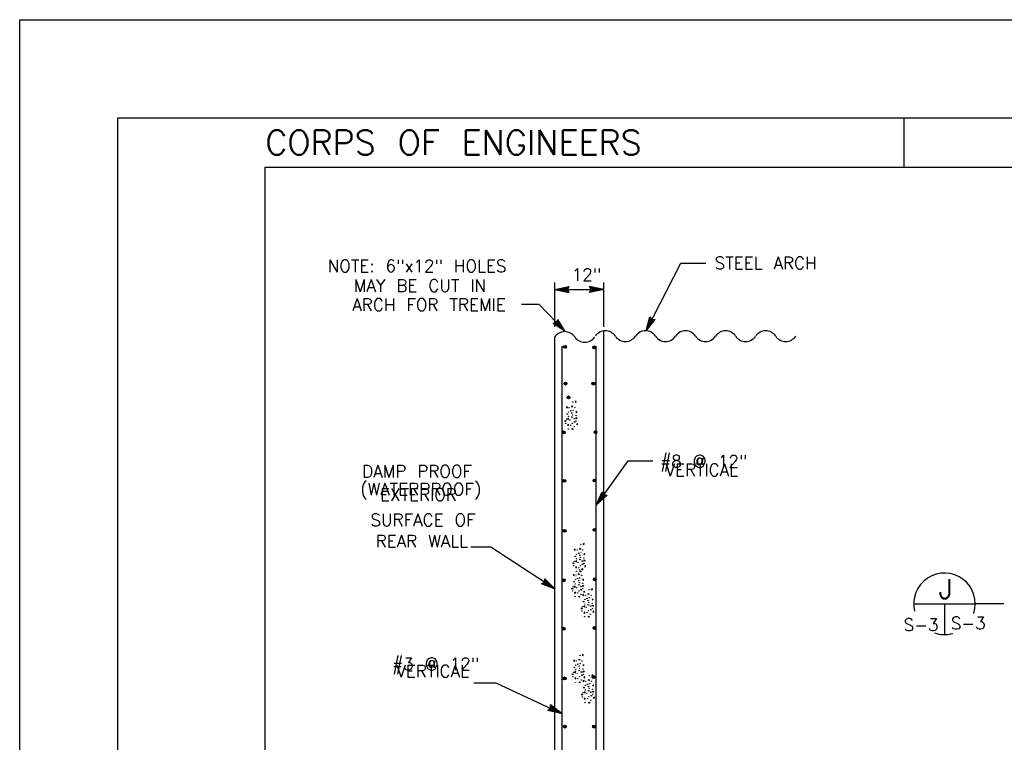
# Model space of a CAD drawing. Extents: x -28.1 to 13.9, y -16.1 to 13.9.
# Tile 6 of 19: x -28.1 to -18.1, y 6.5 to 13.9. Entities that reach past the tile are written whole.
import ezdxf
from ezdxf.enums import TextEntityAlignment as Align

# ---------------------------------------------------------------- set-up
doc = ezdxf.new("R2010")
doc.units = 0
doc.header["$MEASUREMENT"] = 0
doc.layers.add('01', color=7, linetype='CONTINUOUS')
doc.layers.add('02', color=7, linetype='CONTINUOUS')
doc.styles.add('TXT_SHX', font='txt.shx')

msp = doc.modelspace()

# ---------------------------------------------------------------- linework, layer by layer
at = {"layer": '01', "color": 7, "linetype": 'CONTINUOUS'}
for p, q in [((-28.143, 13.873), (13.857, 13.873)), ((-28.143, -16.127), (-28.143, 13.873)), ((-27.143, -15.127), (-27.143, 12.873)), ((-27.143, 12.873), (12.857, 12.873)), ((-19.143, 12.873), (-19.143, 12.373)), ((-25.643, 12.373), (12.357, 12.373)), ((-25.643, -14.627), (-25.643, 12.373)), ((-21.767, 10.707), (-21.413, 11.397)), ((-21.413, 11.397), (-21.158, 11.397)), ((-22.697, 10.748), (-22.697, 11.198)), ((-22.697, 11.128), (-22.553, 11.159)), ((-22.697, 11.128), (-22.197, 11.128)), ((-22.697, 11.128), (-22.553, 11.097)), ((-22.66, 11.128), (-22.566, 11.148)), ((-22.66, 11.128), (-22.566, 11.108)), ((-22.624, 11.128), (-22.579, 11.138)), ((-22.624, 11.128), (-22.579, 11.119)), ((-22.579, 11.138), (-22.583, 11.128)), ((-22.583, 11.128), (-22.579, 11.119)), ((-22.566, 11.148), (-22.575, 11.128)), ((-22.575, 11.128), (-22.566, 11.108)), ((-22.553, 11.159), (-22.567, 11.128)), ((-22.567, 11.128), (-22.553, 11.097)), ((-22.197, 11.128), (-22.341, 11.159)), ((-22.327, 11.128), (-22.341, 11.159)), ((-22.197, 11.128), (-22.341, 11.097)), ((-22.341, 11.097), (-22.327, 11.128)), ((-22.234, 11.128), (-22.328, 11.148)), ((-22.319, 11.128), (-22.328, 11.148)), ((-22.234, 11.128), (-22.328, 11.108)), ((-22.328, 11.108), (-22.319, 11.128)), ((-22.27, 11.128), (-22.315, 11.137)), ((-22.311, 11.128), (-22.315, 11.137)), ((-22.27, 11.128), (-22.315, 11.118)), ((-22.315, 11.118), (-22.311, 11.128)), ((-22.197, 10.748), (-22.197, 11.198)), ((-23.034, 10.98), (-22.858, 10.98)), ((-22.858, 10.98), (-22.589, 10.699)), ((-21.767, 10.707), (-21.729, 10.849)), ((-21.75, 10.74), (-21.725, 10.833)), ((-21.729, 10.849), (-21.708, 10.823)), ((-21.725, 10.833), (-21.711, 10.816)), ((-22.711, 10.782), (-22.679, 10.793)), ((-22.589, 10.699), (-22.711, 10.782)), ((-22.694, 10.78), (-22.673, 10.787)), ((-22.615, 10.726), (-22.694, 10.78)), ((-22.679, 10.793), (-22.666, 10.824)), ((-22.678, 10.777), (-22.668, 10.781)), ((-22.639, 10.752), (-22.678, 10.777)), ((-22.673, 10.787), (-22.665, 10.807)), ((-22.668, 10.781), (-22.664, 10.79)), ((-22.589, 10.699), (-22.666, 10.824)), ((-22.615, 10.726), (-22.665, 10.807)), ((-22.639, 10.752), (-22.664, 10.79)), ((-21.767, 10.707), (-21.674, 10.821)), ((-21.75, 10.74), (-21.689, 10.814)), ((-21.734, 10.772), (-21.722, 10.817)), ((-21.734, 10.772), (-21.705, 10.808)), ((-21.722, 10.817), (-21.715, 10.808)), ((-21.715, 10.808), (-21.705, 10.808)), ((-21.711, 10.816), (-21.689, 10.814)), ((-21.708, 10.823), (-21.674, 10.821)), ((-22.697, 2.643), (-22.697, 10.645)), ((-22.197, 2.645), (-22.197, 10.705)), ((-22.621, 3.39), (-22.621, 10.55)), ((-22.273, 3.395), (-22.273, 10.55)), ((-21.952, 9.385), (-22.273, 8.935)), ((-21.952, 9.385), (-21.697, 9.385)), ((-22.273, 8.935), (-22.215, 9.07)), ((-22.273, 8.935), (-22.164, 9.034)), ((-22.252, 8.965), (-22.213, 9.053)), ((-22.252, 8.965), (-22.181, 9.03)), ((-22.231, 8.994), (-22.213, 9.037)), ((-22.231, 8.994), (-22.197, 9.026)), ((-22.215, 9.07), (-22.198, 9.041)), ((-22.213, 9.053), (-22.202, 9.034)), ((-22.213, 9.037), (-22.207, 9.028)), ((-22.207, 9.028), (-22.197, 9.026)), ((-22.202, 9.034), (-22.181, 9.03)), ((-22.198, 9.041), (-22.164, 9.034)), ((-23.348, 8.507), (-23.551, 8.507)), ((-22.692, 8.08), (-23.348, 8.507)), ((-22.83, 8.133), (-22.801, 8.151)), ((-22.692, 8.08), (-22.83, 8.133)), ((-22.813, 8.135), (-22.794, 8.147)), ((-22.723, 8.1), (-22.813, 8.135)), ((-22.801, 8.151), (-22.796, 8.184)), ((-22.692, 8.08), (-22.796, 8.184)), ((-22.796, 8.136), (-22.788, 8.142)), ((-22.753, 8.12), (-22.796, 8.136)), ((-22.794, 8.147), (-22.791, 8.168)), ((-22.723, 8.1), (-22.791, 8.168)), ((-22.788, 8.142), (-22.786, 8.152)), ((-22.753, 8.12), (-22.786, 8.152)), ((-23.521, 7.127), (-23.296, 7.127)), ((-23.296, 7.127), (-22.621, 6.812)), ((-22.765, 6.845), (-22.739, 6.867)), ((-22.621, 6.812), (-22.765, 6.845)), ((-22.748, 6.849), (-22.732, 6.864)), ((-22.655, 6.828), (-22.748, 6.849)), ((-22.739, 6.867), (-22.738, 6.901)), ((-22.621, 6.812), (-22.738, 6.901)), ((-22.732, 6.864), (-22.731, 6.886)), ((-22.732, 6.853), (-22.724, 6.86)), ((-22.687, 6.843), (-22.732, 6.853)), ((-22.655, 6.828), (-22.731, 6.886)), ((-22.687, 6.843), (-22.724, 6.87)), ((-22.724, 6.86), (-22.724, 6.87))]:
    msp.add_line(p, q, dxfattribs=at)
for centre, radius in [((-22.592, 10.544), 0.0145), ((-22.592, 10.544), 0.0112), ((-22.592, 10.544), 0.00822), ((-22.592, 10.544), 0.00415), ((-22.293, 10.539), 0.0145), ((-22.293, 10.539), 0.0112), ((-22.293, 10.539), 0.00822), ((-22.293, 10.539), 0.00415), ((-22.587, 10.17), 0.0145), ((-22.587, 10.17), 0.0112), ((-22.587, 10.17), 0.00822), ((-22.587, 10.17), 0.00415), ((-22.303, 10.17), 0.0145), ((-22.303, 10.17), 0.0112), ((-22.303, 10.17), 0.00822), ((-22.303, 10.17), 0.00415), ((-22.557, 10.03), 0.0145), ((-22.557, 10.03), 0.0112), ((-22.557, 10.03), 0.00822), ((-22.557, 10.03), 0.00415), ((-22.606, 9.674), 0.0145), ((-22.606, 9.674), 0.0112), ((-22.606, 9.674), 0.00822), ((-22.606, 9.674), 0.00415), ((-22.281, 9.677), 0.0145), ((-22.281, 9.677), 0.0112), ((-22.281, 9.677), 0.00822), ((-22.281, 9.677), 0.00415), ((-22.599, 9.181), 0.0145), ((-22.599, 9.181), 0.0112), ((-22.599, 9.181), 0.00822), ((-22.599, 9.181), 0.00415), ((-22.291, 9.185), 0.0145), ((-22.291, 9.185), 0.0112), ((-22.291, 9.185), 0.00822), ((-22.291, 9.185), 0.00415), ((-22.596, 8.672), 0.0145), ((-22.596, 8.672), 0.0112), ((-22.596, 8.672), 0.00822), ((-22.596, 8.672), 0.00415), ((-22.291, 8.682), 0.0145), ((-22.291, 8.682), 0.0112), ((-22.291, 8.682), 0.00822), ((-22.291, 8.682), 0.00415), ((-22.606, 8.169), 0.0145), ((-22.606, 8.169), 0.0112), ((-22.606, 8.169), 0.00822), ((-22.606, 8.169), 0.00415), ((-22.288, 8.179), 0.0145), ((-22.288, 8.179), 0.0112), ((-22.288, 8.179), 0.00822), ((-22.288, 8.179), 0.00415), ((-22.606, 7.677), 0.0145), ((-22.606, 7.677), 0.0112), ((-22.606, 7.677), 0.00822), ((-22.606, 7.677), 0.00415), ((-22.291, 7.684), 0.0145), ((-22.291, 7.684), 0.0112), ((-22.291, 7.684), 0.00822), ((-22.291, 7.684), 0.00415), ((-22.596, 7.171), 0.0145), ((-22.596, 7.171), 0.0112), ((-22.596, 7.171), 0.00822), ((-22.596, 7.171), 0.00415), ((-22.301, 7.185), 0.0145), ((-22.301, 7.185), 0.0112), ((-22.301, 7.185), 0.00822), ((-22.301, 7.185), 0.00415), ((-22.594, 6.681), 0.0145), ((-22.594, 6.681), 0.0112), ((-22.594, 6.681), 0.00822), ((-22.594, 6.681), 0.00415), ((-22.296, 6.681), 0.0145), ((-22.296, 6.681), 0.0112), ((-22.296, 6.681), 0.00822), ((-22.296, 6.681), 0.00415)]:
    msp.add_circle(centre, radius, dxfattribs=at)
for centre, start, end in [((-22.595, 10.576), 34.0772, 145.9228), ((-22.391, 10.714), 214.0772, 325.9228), ((-22.181, 10.584), 34.0772, 145.9228), ((-21.977, 10.722), 214.0772, 325.9228), ((-21.773, 10.584), 34.0772, 145.9228), ((-21.569, 10.722), 214.0772, 325.9228), ((-21.365, 10.584), 34.0772, 145.9228), ((-21.161, 10.722), 214.0772, 325.9228), ((-20.957, 10.584), 34.0772, 145.9228), ((-20.753, 10.722), 214.0772, 325.9228), ((-20.549, 10.584), 34.0772, 145.9228), ((-20.345, 10.722), 214.0772, 325.9228)]:
    msp.add_arc(centre, 0.123, start, end, dxfattribs=at)
at = {"layer": '02', "color": 7, "linetype": 'CONTINUOUS'}
for p, q in [((-22.569, 9.856), (-22.574, 9.862)), ((-22.488, 8.408), (-22.493, 8.414)), ((-22.5, 8.15), (-22.505, 8.156)), ((-22.403, 7.948), (-22.408, 7.954)), ((-19.041, 7.93), (-18.417, 7.93)), ((-18.729, 7.93), (-18.729, 7.618)), ((-18.126, 7.93), (-18.417, 7.93)), ((-22.496, 7.279), (-22.501, 7.285)), ((-22.399, 7.073), (-22.404, 7.079))]:
    msp.add_line(p, q, dxfattribs=at)
for points in [[(-22.579, 9.929), (-22.569, 9.924), (-22.568, 9.934), (-22.579, 9.926)], [(-22.514, 9.937), (-22.522, 9.932), (-22.522, 9.943), (-22.512, 9.937)], [(-22.49, 9.986), (-22.48, 9.981), (-22.479, 9.991), (-22.49, 9.984)], [(-22.574, 9.862), (-22.567, 9.864), (-22.567, 9.856)], [(-22.534, 9.889), (-22.536, 9.894), (-22.53, 9.897), (-22.533, 9.889)], [(-22.521, 9.869), (-22.525, 9.872), (-22.521, 9.877), (-22.52, 9.87)], [(-22.483, 9.883), (-22.473, 9.878), (-22.472, 9.888), (-22.483, 9.88)], [(-22.469, 9.818), (-22.478, 9.813), (-22.478, 9.824), (-22.468, 9.818)], [(-22.581, 9.79), (-22.59, 9.785), (-22.59, 9.796), (-22.579, 9.79)], [(-22.567, 9.811), (-22.557, 9.806), (-22.556, 9.817), (-22.567, 9.809)], [(-22.566, 9.749), (-22.556, 9.744), (-22.555, 9.754), (-22.566, 9.746)], [(-22.495, 9.776), (-22.498, 9.781), (-22.495, 9.785), (-22.493, 9.773)], [(-22.474, 9.759), (-22.464, 9.754), (-22.463, 9.764), (-22.474, 9.756)], [(-22.51, 9.707), (-22.518, 9.702), (-22.518, 9.713), (-22.508, 9.707)], [(-22.409, 8.538), (-22.399, 8.533), (-22.398, 8.543), (-22.409, 8.536)], [(-22.498, 8.481), (-22.488, 8.476), (-22.487, 8.486), (-22.498, 8.478)], [(-22.453, 8.441), (-22.455, 8.446), (-22.449, 8.449), (-22.452, 8.441)], [(-22.44, 8.421), (-22.444, 8.424), (-22.44, 8.429), (-22.439, 8.422)], [(-22.433, 8.489), (-22.441, 8.484), (-22.441, 8.495), (-22.431, 8.489)], [(-22.402, 8.435), (-22.392, 8.43), (-22.391, 8.44), (-22.402, 8.432)], [(-22.5, 8.342), (-22.509, 8.337), (-22.509, 8.348), (-22.498, 8.342)], [(-22.493, 8.414), (-22.486, 8.416), (-22.486, 8.408)], [(-22.486, 8.363), (-22.476, 8.358), (-22.475, 8.369), (-22.486, 8.361)], [(-22.414, 8.328), (-22.417, 8.333), (-22.414, 8.337), (-22.412, 8.325)], [(-22.388, 8.37), (-22.397, 8.365), (-22.397, 8.376), (-22.387, 8.37)], [(-22.51, 8.223), (-22.5, 8.218), (-22.499, 8.228), (-22.51, 8.22)], [(-22.485, 8.301), (-22.475, 8.296), (-22.474, 8.306), (-22.485, 8.298)], [(-22.445, 8.231), (-22.453, 8.226), (-22.453, 8.237), (-22.443, 8.231)], [(-22.429, 8.259), (-22.437, 8.254), (-22.437, 8.265), (-22.427, 8.259)], [(-22.421, 8.28), (-22.411, 8.275), (-22.41, 8.285), (-22.421, 8.278)], [(-22.393, 8.311), (-22.383, 8.306), (-22.382, 8.316), (-22.393, 8.308)], [(-22.505, 8.156), (-22.498, 8.158), (-22.498, 8.15)], [(-22.465, 8.183), (-22.467, 8.188), (-22.461, 8.191), (-22.464, 8.183)], [(-22.452, 8.163), (-22.456, 8.166), (-22.452, 8.171), (-22.451, 8.164)], [(-22.414, 8.177), (-22.404, 8.172), (-22.403, 8.182), (-22.414, 8.174)], [(-22.512, 8.084), (-22.521, 8.079), (-22.521, 8.09), (-22.51, 8.084)], [(-22.498, 8.105), (-22.488, 8.1), (-22.487, 8.111), (-22.498, 8.103)], [(-22.497, 8.043), (-22.487, 8.038), (-22.486, 8.048), (-22.497, 8.04)], [(-22.426, 8.07), (-22.429, 8.075), (-22.426, 8.079), (-22.424, 8.067)], [(-22.413, 8.021), (-22.403, 8.016), (-22.402, 8.026), (-22.413, 8.018)], [(-22.4, 8.112), (-22.409, 8.107), (-22.409, 8.118), (-22.399, 8.112)], [(-22.405, 8.053), (-22.395, 8.048), (-22.394, 8.058), (-22.405, 8.05)], [(-22.348, 8.029), (-22.356, 8.024), (-22.356, 8.035), (-22.346, 8.029)], [(-22.324, 8.078), (-22.314, 8.073), (-22.313, 8.083), (-22.324, 8.076)], [(-22.441, 8.001), (-22.449, 7.996), (-22.449, 8.007), (-22.439, 8.001)], [(-22.408, 7.954), (-22.401, 7.956), (-22.401, 7.948)], [(-22.368, 7.981), (-22.37, 7.986), (-22.364, 7.989), (-22.367, 7.981)], [(-22.355, 7.961), (-22.359, 7.964), (-22.355, 7.969), (-22.354, 7.962)], [(-22.317, 7.975), (-22.307, 7.97), (-22.306, 7.98), (-22.317, 7.972)], [(-22.415, 7.882), (-22.424, 7.877), (-22.424, 7.888), (-22.413, 7.882)], [(-22.401, 7.903), (-22.391, 7.898), (-22.39, 7.909), (-22.401, 7.901)], [(-22.4, 7.841), (-22.39, 7.836), (-22.389, 7.846), (-22.4, 7.838)], [(-22.329, 7.868), (-22.332, 7.873), (-22.329, 7.877), (-22.327, 7.865)], [(-22.303, 7.91), (-22.312, 7.905), (-22.312, 7.916), (-22.302, 7.91)], [(-22.308, 7.851), (-22.298, 7.846), (-22.297, 7.856), (-22.308, 7.848)], [(-22.344, 7.799), (-22.352, 7.794), (-22.352, 7.805), (-22.342, 7.799)], [(-22.506, 7.352), (-22.496, 7.347), (-22.495, 7.357), (-22.506, 7.349)], [(-22.461, 7.312), (-22.463, 7.317), (-22.457, 7.32), (-22.46, 7.312)], [(-22.441, 7.36), (-22.449, 7.355), (-22.449, 7.366), (-22.439, 7.36)], [(-22.417, 7.409), (-22.407, 7.404), (-22.406, 7.414), (-22.417, 7.407)], [(-22.508, 7.213), (-22.517, 7.208), (-22.517, 7.219), (-22.506, 7.213)], [(-22.501, 7.285), (-22.494, 7.287), (-22.494, 7.279)], [(-22.494, 7.234), (-22.484, 7.229), (-22.483, 7.24), (-22.494, 7.232)], [(-22.448, 7.292), (-22.452, 7.295), (-22.448, 7.3), (-22.447, 7.293)], [(-22.41, 7.306), (-22.4, 7.301), (-22.399, 7.311), (-22.41, 7.303)], [(-22.396, 7.241), (-22.405, 7.236), (-22.405, 7.247), (-22.395, 7.241)], [(-22.493, 7.172), (-22.483, 7.167), (-22.482, 7.177), (-22.493, 7.169)], [(-22.437, 7.13), (-22.445, 7.125), (-22.445, 7.136), (-22.435, 7.13)], [(-22.422, 7.199), (-22.425, 7.204), (-22.422, 7.208), (-22.42, 7.196)], [(-22.409, 7.146), (-22.399, 7.141), (-22.398, 7.151), (-22.409, 7.143)], [(-22.401, 7.182), (-22.391, 7.177), (-22.39, 7.187), (-22.401, 7.179)], [(-22.344, 7.154), (-22.352, 7.149), (-22.352, 7.16), (-22.342, 7.154)], [(-22.32, 7.203), (-22.31, 7.198), (-22.309, 7.208), (-22.32, 7.201)], [(-22.404, 7.079), (-22.397, 7.081), (-22.397, 7.073)], [(-22.397, 7.028), (-22.387, 7.023), (-22.386, 7.034), (-22.397, 7.026)], [(-22.364, 7.106), (-22.366, 7.111), (-22.36, 7.114), (-22.363, 7.106)], [(-22.351, 7.086), (-22.355, 7.089), (-22.351, 7.094), (-22.35, 7.087)], [(-22.313, 7.1), (-22.303, 7.095), (-22.302, 7.105), (-22.313, 7.097)], [(-22.299, 7.035), (-22.308, 7.03), (-22.308, 7.041), (-22.298, 7.035)], [(-22.411, 7.007), (-22.42, 7.002), (-22.42, 7.013), (-22.409, 7.007)], [(-22.396, 6.966), (-22.386, 6.961), (-22.385, 6.971), (-22.396, 6.963)], [(-22.34, 6.924), (-22.348, 6.919), (-22.348, 6.93), (-22.338, 6.924)], [(-22.325, 6.993), (-22.328, 6.998), (-22.325, 7.002), (-22.323, 6.99)], [(-22.304, 6.976), (-22.294, 6.971), (-22.293, 6.981), (-22.304, 6.973)]]:
    msp.add_lwpolyline(points, dxfattribs=at)
for points in [[(-22.516, 9.824), (-22.525, 9.829), (-22.519, 9.832)], [(-22.495, 9.809), (-22.503, 9.814), (-22.497, 9.817)], [(-22.435, 8.376), (-22.444, 8.381), (-22.438, 8.384)], [(-22.414, 8.361), (-22.422, 8.366), (-22.416, 8.369)], [(-22.447, 8.118), (-22.456, 8.123), (-22.45, 8.126)], [(-22.426, 8.103), (-22.434, 8.108), (-22.428, 8.111)], [(-22.35, 7.916), (-22.359, 7.921), (-22.353, 7.924)], [(-22.329, 7.901), (-22.337, 7.906), (-22.331, 7.909)], [(-22.443, 7.247), (-22.452, 7.252), (-22.446, 7.255)], [(-22.422, 7.232), (-22.43, 7.237), (-22.424, 7.24)], [(-22.346, 7.041), (-22.355, 7.046), (-22.349, 7.049)], [(-22.325, 7.026), (-22.333, 7.031), (-22.327, 7.034)]]:
    msp.add_lwpolyline(points, close=True, dxfattribs=at)
for centre in [(-22.55, 9.924), (-22.512, 9.982), (-22.492, 9.925), (-22.556, 9.836), (-22.555, 9.883), (-22.516, 9.852), (-22.51, 9.9), (-22.481, 9.844), (-22.585, 9.766), (-22.578, 9.809), (-22.541, 9.801), (-22.533, 9.747), (-22.518, 9.767), (-22.499, 9.732), (-22.479, 9.79), (-22.558, 9.708), (-22.431, 8.534), (-22.474, 8.435), (-22.469, 8.476), (-22.429, 8.452), (-22.411, 8.477), (-22.504, 8.318), (-22.497, 8.361), (-22.475, 8.388), (-22.46, 8.353), (-22.437, 8.319), (-22.435, 8.404), (-22.4, 8.396), (-22.398, 8.342), (-22.481, 8.218), (-22.477, 8.26), (-22.452, 8.299), (-22.443, 8.276), (-22.423, 8.219), (-22.418, 8.284), (-22.487, 8.13), (-22.486, 8.177), (-22.447, 8.146), (-22.441, 8.194), (-22.412, 8.138), (-22.516, 8.06), (-22.509, 8.103), (-22.472, 8.095), (-22.464, 8.041), (-22.449, 8.061), (-22.43, 8.026), (-22.41, 8.084), (-22.346, 8.074), (-22.489, 8.002), (-22.39, 7.928), (-22.389, 7.975), (-22.384, 8.016), (-22.35, 7.944), (-22.344, 7.992), (-22.326, 8.017), (-22.315, 7.936), (-22.419, 7.858), (-22.412, 7.901), (-22.375, 7.893), (-22.367, 7.839), (-22.352, 7.859), (-22.333, 7.824), (-22.313, 7.882), (-22.392, 7.8), (-22.477, 7.347), (-22.439, 7.405), (-22.437, 7.323), (-22.419, 7.348), (-22.505, 7.232), (-22.483, 7.259), (-22.482, 7.306), (-22.468, 7.224), (-22.443, 7.275), (-22.408, 7.267), (-22.512, 7.189), (-22.485, 7.131), (-22.46, 7.17), (-22.445, 7.19), (-22.426, 7.155), (-22.406, 7.213), (-22.38, 7.141), (-22.342, 7.199), (-22.34, 7.117), (-22.322, 7.142), (-22.408, 7.026), (-22.386, 7.053), (-22.385, 7.1), (-22.371, 7.018), (-22.346, 7.069), (-22.311, 7.061), (-22.415, 6.983), (-22.388, 6.925), (-22.363, 6.964), (-22.348, 6.984), (-22.329, 6.949), (-22.309, 7.007)]:
    msp.add_circle(centre, 0.00163, dxfattribs=at)
for start, end in [(341.9698, 193.8121), (251.0405, 285.7467)]:
    msp.add_arc((-18.729, 7.93), 0.313, start, end, dxfattribs=at)

# ---------------------------------------------------------------- texts
at = {"layer": '01', "color": 7, "linetype": 'CONTINUOUS', "style": 'TXT_SHX'}
for s, height, p in [('CORPS OF ENGINEERS', 0.25, (-25.643, 12.498)), ('NOTE: 6"x12" HOLES', 0.125, (-25.007, 11.305)), ('STEEL ARCH', 0.125, (-21.068, 11.335)), ('MAY BE CUT IN', 0.125, (-24.742, 11.105)), ('ARCH FOR TREMIE', 0.125, (-24.757, 10.91)), ('#8 @ 12"', 0.125, (-21.623, 9.318)), ('#3 @ 12"', 0.125, (-24.352, 7.256))]:
    msp.add_text(s, height=height, dxfattribs=at).set_placement(p)
for s, p in [('12"', (-22.374, 11.217)), ('DAMP PROOF', (-24.098, 9.215)), ('VERTICAL', (-21.199, 9.23)), ('(WATERPROOF)', (-24.06, 9.034)), ('EXTERIOR', (-24.084, 8.977)), ('VERTICAL', (-23.939, 7.182))]:
    msp.add_text(s, height=0.125, dxfattribs=at).set_placement(p, align=Align.CENTER)
for s, p in [('SURFACE OF', (-23.502, 8.721)), ('REAR WALL', (-23.578, 8.505))]:
    msp.add_text(s, height=0.125, dxfattribs=at).set_placement(p, align=Align.RIGHT)
at = {"layer": '02', "color": 7, "linetype": 'CONTINUOUS', "style": 'TXT_SHX'}
for s, height, p in [('J', 0.2, (-18.717, 7.981)), ('S-3', 0.125, (-18.967, 7.654)), ('S-3', 0.125, (-18.487, 7.671))]:
    msp.add_text(s, height=height, dxfattribs=at).set_placement(p, align=Align.CENTER)

doc.saveas('drawing.dxf')
